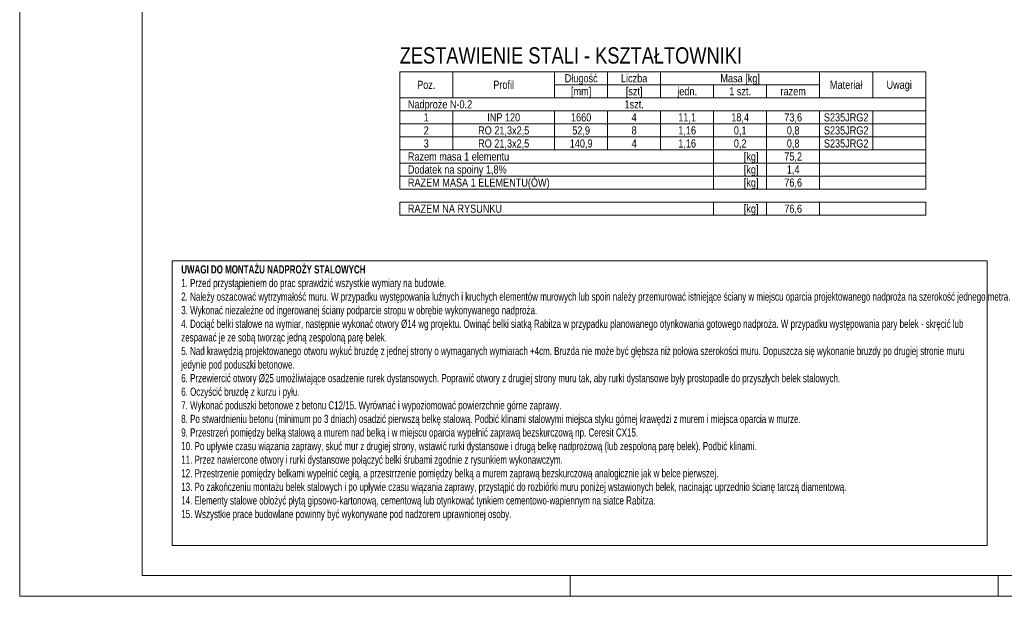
# Model space of a CAD drawing. Header units: millimetres. Extents: x 11149 to 111407, y -107619 to -23630.
# Tile 190 of 245: x 18452 to 19056, y -29106 to -28749. Entities that reach past the tile are written whole.
import ezdxf
from ezdxf.enums import TextEntityAlignment as Align

# ---------------------------------------------------------------- set-up
doc = ezdxf.new("R2010")
doc.units = ezdxf.units.MM
doc.header["$LTSCALE"] = 2
doc.layers.get('0').update_dxf_attribs({"plot": 0})
doc.layers.add('e-cad_cienkie', color=1, linetype='Continuous', lineweight=9)
doc.layers.add('e-cad_opisy', color=7, linetype='Continuous', lineweight=9)
doc.styles.add('e-cad_1', font='arial.ttf', dxfattribs={"width": 0.7})

# ---------------------------------------------------------------- blocks, each defined once
blk = doc.blocks.new('A3_poziom')
at = {"ltscale": 0.8}
for p, q in [((135, 0), (135, 5)), ((240, 0), (240, 5))]:
    blk.add_line(p, q, dxfattribs=at)
for points in [[(0, 0), (420, 0), (420, 297), (0, 297)], [(30, 5), (415, 5), (415, 292), (30, 292)]]:
    blk.add_lwpolyline(points, close=True)

msp = doc.modelspace()

# ---------------------------------------------------------------- linework, layer by layer
at = {"layer": 'e-cad_cienkie', "ltscale": 0.5}
for points in [[(18684.9, -28796.95), (18717.4, -28796.95), (18717.4, -28780.95), (18684.9, -28780.95)], [(18717.4, -28796.95), (18779.9, -28796.95), (18779.9, -28780.95), (18717.4, -28780.95)], [(18779.9, -28788.95), (18812.4, -28788.95), (18812.4, -28780.95), (18779.9, -28780.95)], [(18812.4, -28788.95), (18844.9, -28788.95), (18844.9, -28780.95), (18812.4, -28780.95)], [(18844.9, -28788.95), (18942.4, -28788.95), (18942.4, -28780.95), (18844.9, -28780.95)], [(18942.4, -28796.95), (18974.9, -28796.95), (18974.9, -28780.95), (18942.4, -28780.95)], [(18974.9, -28796.95), (19007.4, -28796.95), (19007.4, -28780.95), (18974.9, -28780.95)], [(18779.9, -28796.95), (18812.4, -28796.95), (18812.4, -28788.95), (18779.9, -28788.95)], [(18812.4, -28796.95), (18844.9, -28796.95), (18844.9, -28788.95), (18812.4, -28788.95)], [(18844.9, -28796.95), (18877.4, -28796.95), (18877.4, -28788.95), (18844.9, -28788.95)], [(18877.4, -28796.95), (18909.9, -28796.95), (18909.9, -28788.95), (18877.4, -28788.95)], [(18909.9, -28796.95), (18942.4, -28796.95), (18942.4, -28788.95), (18909.9, -28788.95)], [(18684.9, -28804.95), (19007.4, -28804.95), (19007.4, -28796.95), (18684.9, -28796.95)], [(18684.9, -28812.95), (18717.4, -28812.95), (18717.4, -28804.95), (18684.9, -28804.95)], [(18717.4, -28812.95), (18779.9, -28812.95), (18779.9, -28804.95), (18717.4, -28804.95)], [(18779.9, -28812.95), (18812.4, -28812.95), (18812.4, -28804.95), (18779.9, -28804.95)], [(18812.4, -28812.95), (18844.9, -28812.95), (18844.9, -28804.95), (18812.4, -28804.95)], [(18844.9, -28812.95), (18877.4, -28812.95), (18877.4, -28804.95), (18844.9, -28804.95)], [(18877.4, -28812.95), (18909.9, -28812.95), (18909.9, -28804.95), (18877.4, -28804.95)], [(18909.9, -28812.95), (18942.4, -28812.95), (18942.4, -28804.95), (18909.9, -28804.95)], [(18942.4, -28812.95), (18974.9, -28812.95), (18974.9, -28804.95), (18942.4, -28804.95)], [(18974.9, -28812.95), (19007.4, -28812.95), (19007.4, -28804.95), (18974.9, -28804.95)], [(18684.9, -28820.95), (18717.4, -28820.95), (18717.4, -28812.95), (18684.9, -28812.95)], [(18717.4, -28820.95), (18779.9, -28820.95), (18779.9, -28812.95), (18717.4, -28812.95)], [(18779.9, -28820.95), (18812.4, -28820.95), (18812.4, -28812.95), (18779.9, -28812.95)], [(18812.4, -28820.95), (18844.9, -28820.95), (18844.9, -28812.95), (18812.4, -28812.95)], [(18844.9, -28820.95), (18877.4, -28820.95), (18877.4, -28812.95), (18844.9, -28812.95)], [(18877.4, -28820.95), (18909.9, -28820.95), (18909.9, -28812.95), (18877.4, -28812.95)], [(18909.9, -28820.95), (18942.4, -28820.95), (18942.4, -28812.95), (18909.9, -28812.95)], [(18942.4, -28820.95), (18974.9, -28820.95), (18974.9, -28812.95), (18942.4, -28812.95)], [(18974.9, -28820.95), (19007.4, -28820.95), (19007.4, -28812.95), (18974.9, -28812.95)], [(18684.9, -28828.95), (18717.4, -28828.95), (18717.4, -28820.95), (18684.9, -28820.95)], [(18717.4, -28828.95), (18779.9, -28828.95), (18779.9, -28820.95), (18717.4, -28820.95)], [(18779.9, -28828.95), (18812.4, -28828.95), (18812.4, -28820.95), (18779.9, -28820.95)], [(18812.4, -28828.95), (18844.9, -28828.95), (18844.9, -28820.95), (18812.4, -28820.95)], [(18844.9, -28828.95), (18877.4, -28828.95), (18877.4, -28820.95), (18844.9, -28820.95)], [(18877.4, -28828.95), (18909.9, -28828.95), (18909.9, -28820.95), (18877.4, -28820.95)], [(18909.9, -28828.95), (18942.4, -28828.95), (18942.4, -28820.95), (18909.9, -28820.95)], [(18942.4, -28828.95), (18974.9, -28828.95), (18974.9, -28820.95), (18942.4, -28820.95)], [(18974.9, -28828.95), (19007.4, -28828.95), (19007.4, -28820.95), (18974.9, -28820.95)], [(18684.9, -28836.95), (18877.4, -28836.95), (18877.4, -28828.95), (18684.9, -28828.95)], [(18877.4, -28836.95), (18909.9, -28836.95), (18909.9, -28828.95), (18877.4, -28828.95)], [(18909.9, -28836.95), (18942.4, -28836.95), (18942.4, -28828.95), (18909.9, -28828.95)], [(18942.4, -28836.95), (19007.4, -28836.95), (19007.4, -28828.95), (18942.4, -28828.95)], [(18684.9, -28844.95), (18877.4, -28844.95), (18877.4, -28836.95), (18684.9, -28836.95)], [(18877.4, -28844.95), (18909.9, -28844.95), (18909.9, -28836.95), (18877.4, -28836.95)], [(18909.9, -28844.95), (18942.4, -28844.95), (18942.4, -28836.95), (18909.9, -28836.95)], [(18942.4, -28844.95), (19007.4, -28844.95), (19007.4, -28836.95), (18942.4, -28836.95)], [(18684.9, -28852.95), (18877.4, -28852.95), (18877.4, -28844.95), (18684.9, -28844.95)], [(18877.4, -28852.95), (18909.9, -28852.95), (18909.9, -28844.95), (18877.4, -28844.95)], [(18909.9, -28852.95), (18942.4, -28852.95), (18942.4, -28844.95), (18909.9, -28844.95)], [(18942.4, -28852.95), (19007.4, -28852.95), (19007.4, -28844.95), (18942.4, -28844.95)], [(18684.9, -28868.95), (18877.4, -28868.95), (18877.4, -28860.95), (18684.9, -28860.95)], [(18877.4, -28868.95), (18909.9, -28868.95), (18909.9, -28860.95), (18877.4, -28860.95)], [(18909.9, -28868.95), (18942.4, -28868.95), (18942.4, -28860.95), (18909.9, -28860.95)], [(18942.4, -28868.95), (19007.4, -28868.95), (19007.4, -28860.95), (18942.4, -28860.95)]]:
    msp.add_lwpolyline(points, close=True, dxfattribs=at)
at = {"layer": 'e-cad_opisy', "color": 9, "linetype": 'Continuous', "ltscale": 4}
msp.add_lwpolyline([(18545.29, -28896.92), (19045.12, -28896.92), (19045.12, -29071.63), (18545.29, -29071.63)], close=True, dxfattribs=at)

# ---------------------------------------------------------------- block references
at = {"layer": 'e-cad_opisy', "ltscale": 0.02, "xscale": 2.5, "yscale": 2.5, "zscale": 2.5}
msp.add_blockref('A3_poziom', (18451.87, -29102.55), dxfattribs=at)

# ---------------------------------------------------------------- texts
at = {"layer": 'e-cad_opisy', "ltscale": 0.5, "style": 'e-cad_1', "width": 0.8}
for s, height, p in [('ZESTAWIENIE STALI - KSZTAŁTOWNIKI', 10, (18684.9, -28775.95)), ('Nadproże N-0.2', 5, (18689.9, -28803.45)), ('Razem masa 1 elementu', 5, (18689.9, -28835.45)), ('Dodatek na spoiny 1,8%', 5, (18689.9, -28843.45)), ('RAZEM MASA 1 ELEMENTU(ÓW)', 5, (18689.9, -28851.45)), ('RAZEM NA RYSUNKU', 5, (18689.9, -28867.45))]:
    msp.add_text(s, height=height, dxfattribs=at).set_placement(p)
for s, p in [('Poz.', (18701.15, -28791.45)), ('Profil', (18748.65, -28791.45)), ('Długość', (18796.15, -28787.45)), ('Liczba', (18828.65, -28787.45)), ('Masa [kg]', (18893.65, -28787.45)), ('Materiał', (18958.65, -28791.45)), ('Uwagi', (18991.15, -28791.45)), ('[mm]', (18796.15, -28795.45)), ('[szt]', (18828.65, -28795.45)), ('jedn.', (18861.15, -28795.45)), ('1 szt.', (18893.65, -28795.45)), ('razem', (18926.15, -28795.45)), ('1szt.', (18828.65, -28803.45)), ('1', (18701.15, -28811.45)), ('INP 120', (18748.65, -28811.45)), ('1660', (18796.15, -28811.45)), ('4', (18828.65, -28811.45)), ('11,1', (18861.15, -28811.45)), ('18,4', (18893.65, -28811.45)), ('73,6', (18926.15, -28811.45)), ('S235JRG2', (18958.65, -28811.45)), ('2', (18701.15, -28819.45)), ('RO 21,3x2,5', (18748.65, -28819.45)), ('52,9', (18796.15, -28819.45)), ('8', (18828.65, -28819.45)), ('1,16', (18861.15, -28819.45)), ('0,1', (18893.65, -28819.45)), ('0,8', (18926.15, -28819.45)), ('S235JRG2', (18958.65, -28819.45)), ('3', (18701.15, -28827.45)), ('RO 21,3x2,5', (18748.65, -28827.45)), ('140,9', (18796.15, -28827.45)), ('4', (18828.65, -28827.45)), ('1,16', (18861.15, -28827.45)), ('0,2', (18893.65, -28827.45)), ('0,8', (18926.15, -28827.45)), ('S235JRG2', (18958.65, -28827.45)), ('75,2', (18926.15, -28835.45)), ('1,4', (18926.15, -28843.45)), ('76,6', (18926.15, -28851.45)), ('76,6', (18926.15, -28867.45))]:
    msp.add_text(s, height=5, dxfattribs=at).set_placement(p, align=Align.CENTER)
for p in [(18904.9, -28835.45), (18904.9, -28843.45), (18904.9, -28851.45), (18904.9, -28867.45)]:
    msp.add_text('[kg]', height=5, dxfattribs=at).set_placement(p, align=Align.RIGHT)
at = {"layer": 'e-cad_opisy', "ltscale": 4, "insert": (18550.93, -28899.72), "char_height": 5, "width": 491.6675, "attachment_point": 1, "style": 'e-cad_1'}
msp.add_mtext('{\\fArial|b1|i0|c238|p34;UWAGI DO MONTAŻU NADPROŻY STALOWYCH\\P\\fArial|b0|i0|c238|p34;\\H1.000001x;1. Przed przystąpieniem do prac sprawdzić wszystkie wymiary na budowie.\\P2. Należy oszacować wytrzymałość muru. W przypadku występowania luźnych i kruchych elementów murowych lub spoin należy przemurować istniejące ściany w miejscu oparcia projektowanego nadproża na szerokość jednego metra.\\P3. Wykonać niezależne od ingerowanej ściany podparcie stropu w obrębie wykonywanego nadproża.\\P4. Dociąć belki stalowe na wymiar, następnie wykonać otwory %%C14 wg projektu. Owinąć belki siatką Rabitza w przypadku planowanego otynkowania gotowego nadproża. W przypadku występowania pary belek - skręcić lub zespawać je ze sobą tworząc jedną zespoloną parę belek.\\P5. Nad krawędzią projektowanego otworu wykuć bruzdę z jednej strony o wymaganych wymiarach +4cm. Bruzda nie może być głębsza niż połowa szerokości muru. Dopuszcza się wykonanie bruzdy po drugiej stronie muru jedynie pod poduszki betonowe.\\P6. Przewiercić otwory %%C25 umożliwiające osadzenie rurek dystansowych. Poprawić otwory z drugiej strony muru tak, aby rurki dystansowe były prostopadle do przyszłych belek stalowych.\\P6. Oczyścić bruzdę z kurzu i pyłu.\\P7. Wykonać poduszki betonowe z betonu C12/15. Wyrównać i wypoziomować powierzchnie górne zaprawy.\\P8. Po stwardnieniu betonu (minimum po 3 dniach) osadzić pierwszą belkę stalową. Podbić klinami stalowymi miejsca styku górnej krawędzi z murem i miejsca oparcia w murze.\\P9. Przestrzeń pomiędzy belką stalową a murem nad belką i w miejscu oparcia wypełnić zaprawą bezskurczową np. Ceresit CX15.\\P10. Po upływie czasu wiązania zaprawy, skuć mur z drugiej strony, wstawić rurki dystansowe i drugą belkę nadprożową (lub zespoloną parę belek). Podbić klinami.\\P11. Przez nawiercone otwory i rurki dystansowe połączyć belki śrubami zgodnie z rysunkiem wykonawczym.\\P12. Przestrzenie pomiędzy belkami wypełnić cegłą, a przestrrzenie pomiędzy belką a murem zaprawą bezskurczową analogicznie jak w belce pierwszej.\\P13. Po zakończeniu montażu belek stalowych i po upływie czasu wiązania zaprawy, przystąpić do rozbiórki muru poniżej wstawionych belek, nacinając uprzednio ścianę tarczą diamentową. \\P14. Elementy stalowe obłożyć płytą gipsowo-kartonową, cementową lub otynkować tynkiem cementowo-wapiennym na siatce Rabitza.\\P15. Wszystkie prace budowlane powinny być wykonywane pod nadzorem uprawnionej osoby.^I}', dxfattribs=at)

doc.saveas('drawing.dxf')
